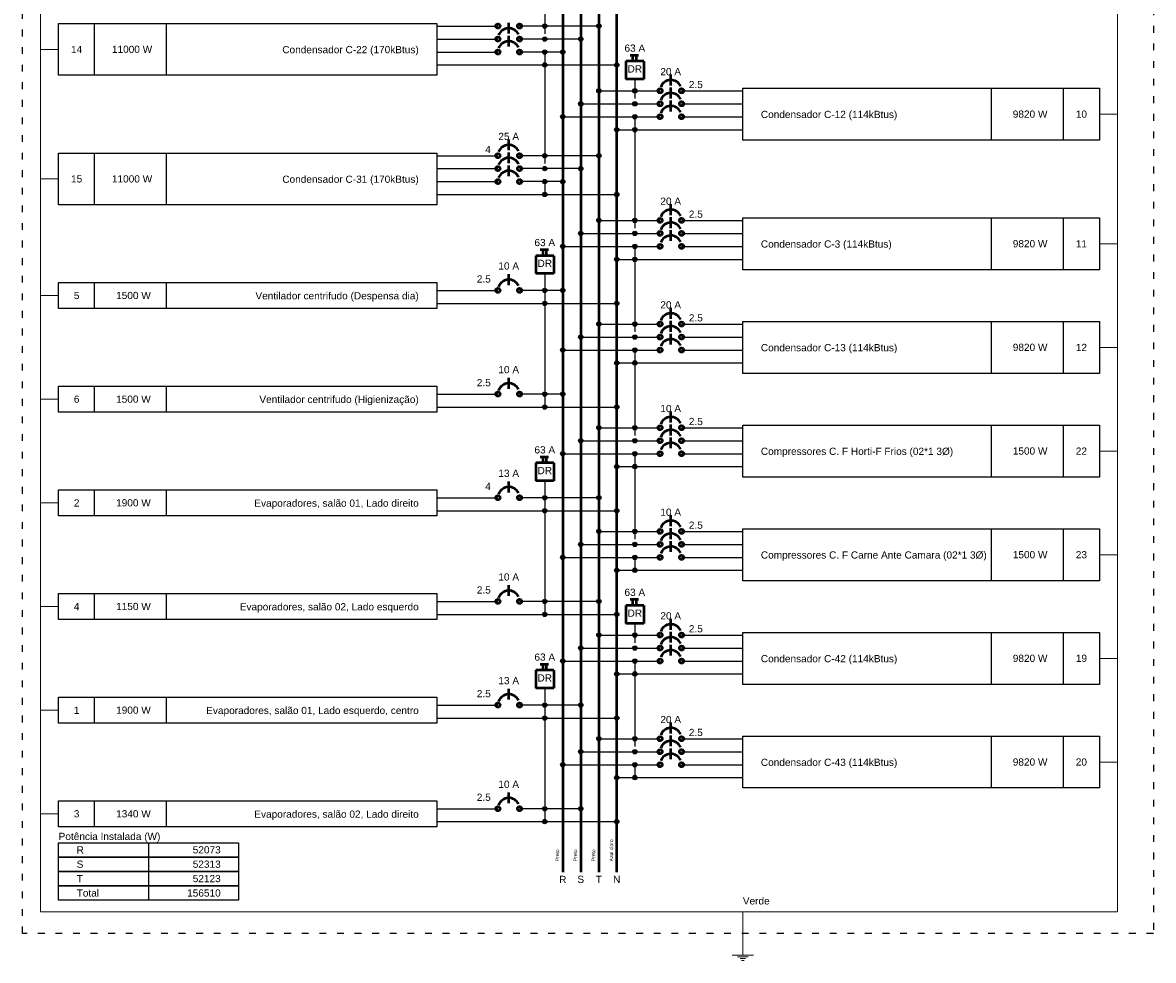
# Model space of a CAD drawing. Header units: millimetres. Extents: x 7 to 269, y 1 to 169.
# Tile 106 of 115: x 142 to 159, y 44 to 58. Entities that reach past the tile are written whole.
import ezdxf

# ---------------------------------------------------------------- set-up
doc = ezdxf.new("R2010")
doc.units = ezdxf.units.MM
doc.header["$MEASUREMENT"] = 0
doc.linetypes.add('DOT2', pattern=[3.175, 0, -3.175])
for name, color, linetype, lineweight in [('Fiação - Marco Polo', 3, 'Continuous', 9), ('Layout 01 - Marco Polo', 152, 'Continuous', 25), ('Layout-02 - Marco Polo', 243, 'Continuous', 50), ('Projeção - Marco Polo', 50, 'Continuous', 25), ('Textos - Marco Polo', 143, 'Continuous', 25)]:
    doc.layers.add(name, color=color, linetype=linetype, lineweight=lineweight)
doc.styles.add('Arial', font='arial.ttf')

msp = doc.modelspace()

# ---------------------------------------------------------------- linework, layer by layer
at = {"layer": 'Fiação - Marco Polo', "linetype": 'Continuous'}
for p, q in [((158.152, 45.121), (158.152, 68.292)), ((142.32, 45.121), (142.32, 67.339)), ((142.585, 57.807), (142.32, 57.807)), ((157.887, 56.854), (158.152, 56.854)), ((142.585, 55.901), (142.32, 55.901)), ((157.887, 54.948), (158.152, 54.948)), ((142.585, 54.186), (142.32, 54.186)), ((157.887, 53.423), (158.152, 53.423)), ((142.585, 52.661), (142.32, 52.661)), ((157.887, 51.898), (158.152, 51.898)), ((142.585, 51.136), (142.32, 51.136)), ((157.887, 50.373), (158.152, 50.373)), ((142.585, 49.611), (142.32, 49.611)), ((157.887, 48.848), (158.152, 48.848)), ((142.585, 48.086), (142.32, 48.086)), ((157.887, 47.323), (158.152, 47.323)), ((142.585, 46.561), (142.32, 46.561)), ((142.32, 45.121), (152.645, 45.121)), ((152.645, 45.121), (152.645, 44.485)), ((158.152, 45.121), (152.645, 45.121)), ((152.487, 44.485), (152.804, 44.485)), ((152.566, 44.459), (152.725, 44.459)), ((152.606, 44.432), (152.685, 44.432)), ((152.625, 44.406), (152.665, 44.406))]:
    msp.add_line(p, q, dxfattribs=at)
at = {"layer": 'Layout 01 - Marco Polo', "linetype": 'Continuous'}
for p, q in [((149.733, 59.485), (149.733, 58.036)), ((143.114, 57.426), (143.114, 58.189)), ((144.173, 57.426), (144.173, 58.189)), ((148.144, 58.151), (149.045, 58.151)), ((150.528, 58.151), (149.363, 58.151)), ((148.144, 57.96), (149.045, 57.96)), ((150.262, 57.96), (149.363, 57.96)), ((148.144, 57.769), (149.045, 57.769)), ((149.998, 57.769), (149.363, 57.769)), ((149.733, 57.769), (149.733, 57.579)), ((148.144, 57.579), (150.792, 57.579)), ((149.733, 57.579), (149.733, 56.13)), ((151.057, 57.368), (151.057, 57.083)), ((150.528, 57.198), (151.428, 57.198)), ((151.745, 57.198), (152.645, 57.198)), ((156.299, 56.473), (156.299, 57.236)), ((157.358, 56.473), (157.358, 57.236)), ((150.262, 57.007), (151.428, 57.007)), ((151.745, 57.007), (152.645, 57.007)), ((149.998, 56.816), (151.428, 56.816)), ((151.057, 56.816), (151.057, 56.626)), ((151.745, 56.816), (152.645, 56.816)), ((150.792, 56.626), (152.645, 56.626)), ((151.057, 56.626), (151.057, 55.177)), ((143.114, 55.52), (143.114, 56.283)), ((144.173, 55.52), (144.173, 56.283)), ((148.144, 56.244), (149.045, 56.244)), ((150.528, 56.244), (149.363, 56.244)), ((148.144, 56.054), (149.045, 56.054)), ((150.262, 56.054), (149.363, 56.054)), ((148.144, 55.863), (149.045, 55.863)), ((149.998, 55.863), (149.363, 55.863)), ((149.733, 55.863), (149.733, 55.673)), ((148.144, 55.673), (150.792, 55.673)), ((150.528, 55.291), (151.428, 55.291)), ((151.745, 55.291), (152.645, 55.291)), ((156.299, 54.567), (156.299, 55.329)), ((157.358, 54.567), (157.358, 55.329)), ((150.262, 55.101), (151.428, 55.101)), ((151.745, 55.101), (152.645, 55.101)), ((149.998, 54.91), (151.428, 54.91)), ((151.057, 54.91), (151.057, 54.719)), ((151.745, 54.91), (152.645, 54.91)), ((150.792, 54.719), (152.645, 54.719)), ((151.057, 54.719), (151.057, 53.652)), ((143.114, 53.995), (143.114, 54.376)), ((144.173, 53.995), (144.173, 54.376)), ((149.733, 54.509), (149.733, 54.3)), ((148.144, 54.262), (149.045, 54.262)), ((149.998, 54.262), (149.363, 54.262)), ((149.733, 54.262), (149.733, 54.071)), ((148.144, 54.071), (150.792, 54.071)), ((149.733, 54.071), (149.733, 52.775)), ((150.528, 53.766), (151.428, 53.766)), ((151.745, 53.766), (152.645, 53.766)), ((156.299, 53.042), (156.299, 53.804)), ((157.358, 53.042), (157.358, 53.804)), ((150.262, 53.576), (151.428, 53.576)), ((151.745, 53.576), (152.645, 53.576)), ((149.998, 53.385), (151.428, 53.385)), ((151.057, 53.385), (151.057, 53.195)), ((151.745, 53.385), (152.645, 53.385)), ((150.792, 53.195), (152.645, 53.195)), ((151.057, 53.195), (151.057, 52.127)), ((143.114, 52.47), (143.114, 52.851)), ((144.173, 52.47), (144.173, 52.851)), ((148.144, 52.737), (149.045, 52.737)), ((149.998, 52.737), (149.363, 52.737)), ((149.733, 52.737), (149.733, 52.546)), ((148.144, 52.546), (150.792, 52.546)), ((150.528, 52.241), (151.428, 52.241)), ((151.745, 52.241), (152.645, 52.241)), ((156.299, 51.517), (156.299, 52.28)), ((157.358, 51.517), (157.358, 52.28)), ((150.262, 52.051), (151.428, 52.051)), ((151.745, 52.051), (152.645, 52.051)), ((149.998, 51.86), (151.428, 51.86)), ((151.057, 51.86), (151.057, 51.67)), ((151.745, 51.86), (152.645, 51.86)), ((150.792, 51.67), (152.645, 51.67)), ((151.057, 51.67), (151.057, 50.602)), ((149.733, 51.459), (149.733, 51.25)), ((143.114, 50.945), (143.114, 51.326)), ((144.173, 50.945), (144.173, 51.326)), ((148.144, 51.212), (149.045, 51.212)), ((150.528, 51.212), (149.363, 51.212)), ((149.733, 51.212), (149.733, 51.021)), ((148.144, 51.021), (150.792, 51.021)), ((149.733, 51.021), (149.733, 49.725)), ((150.528, 50.716), (151.428, 50.716)), ((151.745, 50.716), (152.645, 50.716)), ((156.299, 49.992), (156.299, 50.755)), ((157.358, 49.992), (157.358, 50.755)), ((150.262, 50.526), (151.428, 50.526)), ((151.745, 50.526), (152.645, 50.526)), ((149.998, 50.335), (151.428, 50.335)), ((151.057, 50.335), (151.057, 50.145)), ((151.745, 50.335), (152.645, 50.335)), ((150.792, 50.145), (152.645, 50.145)), ((143.114, 49.42), (143.114, 49.801)), ((144.173, 49.42), (144.173, 49.801)), ((148.144, 49.687), (149.045, 49.687)), ((150.528, 49.687), (149.363, 49.687)), ((149.733, 49.687), (149.733, 49.496)), ((148.144, 49.496), (150.792, 49.496)), ((151.057, 49.362), (151.057, 49.077)), ((156.299, 48.467), (156.299, 49.23)), ((157.358, 48.467), (157.358, 49.23)), ((150.528, 49.191), (151.428, 49.191)), ((151.745, 49.191), (152.645, 49.191)), ((150.262, 49.001), (151.428, 49.001)), ((151.745, 49.001), (152.645, 49.001)), ((149.998, 48.81), (151.428, 48.81)), ((151.057, 48.81), (151.057, 48.62)), ((151.745, 48.81), (152.645, 48.81)), ((150.792, 48.62), (152.645, 48.62)), ((151.057, 48.62), (151.057, 47.552)), ((149.733, 48.409), (149.733, 48.2)), ((143.114, 47.895), (143.114, 48.276)), ((144.173, 47.895), (144.173, 48.276)), ((148.144, 48.162), (149.045, 48.162)), ((150.262, 48.162), (149.363, 48.162)), ((149.733, 48.162), (149.733, 47.971)), ((148.144, 47.971), (150.792, 47.971)), ((149.733, 47.971), (149.733, 46.675)), ((150.528, 47.667), (151.428, 47.667)), ((151.745, 47.667), (152.645, 47.667)), ((156.299, 46.942), (156.299, 47.705)), ((157.358, 46.942), (157.358, 47.705)), ((150.262, 47.476), (151.428, 47.476)), ((151.745, 47.476), (152.645, 47.476)), ((149.998, 47.285), (151.428, 47.285)), ((151.057, 47.285), (151.057, 47.095)), ((151.745, 47.285), (152.645, 47.285)), ((150.792, 47.095), (152.645, 47.095)), ((143.114, 46.37), (143.114, 46.752)), ((144.173, 46.37), (144.173, 46.752)), ((148.144, 46.637), (149.045, 46.637)), ((150.262, 46.637), (149.363, 46.637)), ((149.733, 46.637), (149.733, 46.447)), ((148.144, 46.447), (150.792, 46.447)), ((143.909, 45.926), (143.909, 46.137)), ((143.909, 45.714), (143.909, 45.926)), ((143.909, 45.502), (143.909, 45.714)), ((143.909, 45.29), (143.909, 45.502))]:
    msp.add_line(p, q, dxfattribs=at)
for points in [[(142.585, 57.426), (142.585, 58.189), (148.144, 58.189), (148.144, 57.426), (142.585, 57.426)], [(152.645, 56.473), (152.645, 57.236), (157.887, 57.236), (157.887, 56.473), (152.645, 56.473)], [(142.585, 55.52), (142.585, 56.283), (148.144, 56.283), (148.144, 55.52), (142.585, 55.52)], [(152.645, 54.567), (152.645, 55.329), (157.887, 55.329), (157.887, 54.567), (152.645, 54.567)], [(142.585, 53.995), (142.585, 54.376), (148.144, 54.376), (148.144, 53.995), (142.585, 53.995)], [(152.645, 53.042), (152.645, 53.804), (157.887, 53.804), (157.887, 53.042), (152.645, 53.042)], [(142.585, 52.47), (142.585, 52.851), (148.144, 52.851), (148.144, 52.47), (142.585, 52.47)], [(152.645, 51.517), (152.645, 52.28), (157.887, 52.28), (157.887, 51.517), (152.645, 51.517)], [(142.585, 50.945), (142.585, 51.326), (148.144, 51.326), (148.144, 50.945), (142.585, 50.945)], [(152.645, 49.992), (152.645, 50.755), (157.887, 50.755), (157.887, 49.992), (152.645, 49.992)], [(142.585, 49.42), (142.585, 49.801), (148.144, 49.801), (148.144, 49.42), (142.585, 49.42)], [(152.645, 48.467), (152.645, 49.23), (157.887, 49.23), (157.887, 48.467), (152.645, 48.467)], [(142.585, 47.895), (142.585, 48.276), (148.144, 48.276), (148.144, 47.895), (142.585, 47.895)], [(152.645, 46.942), (152.645, 47.705), (157.887, 47.705), (157.887, 46.942), (152.645, 46.942)], [(142.585, 46.37), (142.585, 46.752), (148.144, 46.752), (148.144, 46.37), (142.585, 46.37)], [(142.585, 45.926), (142.585, 46.137), (145.232, 46.137), (145.232, 45.926), (142.585, 45.926)], [(142.585, 45.714), (142.585, 45.926), (145.232, 45.926), (145.232, 45.714), (142.585, 45.714)], [(142.585, 45.502), (142.585, 45.714), (145.232, 45.714), (145.232, 45.502), (142.585, 45.502)], [(142.585, 45.29), (142.585, 45.502), (145.232, 45.502), (145.232, 45.29), (142.585, 45.29)]]:
    msp.add_lwpolyline(points, close=True, dxfattribs=at)
at = {"layer": 'Layout 01 - Marco Polo', "linetype": 'Continuous', "const_width": 0.0318}
for points in [[(149.749, 58.151, 1), (149.717, 58.151, 1)], [(150.543, 58.151, 1), (150.512, 58.151, 1)], [(149.749, 57.96, 1), (149.717, 57.96, 1)], [(150.278, 57.96, 1), (150.247, 57.96, 1)], [(149.749, 57.769, 1), (149.717, 57.769, 1)], [(150.014, 57.769, 1), (149.982, 57.769, 1)], [(149.749, 57.579, 1), (149.717, 57.579, 1)], [(150.808, 57.579, 1), (150.776, 57.579, 1)], [(150.543, 57.198, 1), (150.512, 57.198, 1)], [(151.073, 57.198, 1), (151.041, 57.198, 1)], [(150.278, 57.007, 1), (150.247, 57.007, 1)], [(151.073, 57.007, 1), (151.041, 57.007, 1)], [(150.014, 56.816, 1), (149.982, 56.816, 1)], [(151.073, 56.816, 1), (151.041, 56.816, 1)], [(150.808, 56.626, 1), (150.776, 56.626, 1)], [(151.073, 56.626, 1), (151.041, 56.626, 1)], [(149.749, 56.244, 1), (149.717, 56.244, 1)], [(150.543, 56.244, 1), (150.512, 56.244, 1)], [(149.749, 56.054, 1), (149.717, 56.054, 1)], [(150.278, 56.054, 1), (150.247, 56.054, 1)], [(149.749, 55.863, 1), (149.717, 55.863, 1)], [(150.014, 55.863, 1), (149.982, 55.863, 1)], [(149.749, 55.673, 1), (149.717, 55.673, 1)], [(150.808, 55.673, 1), (150.776, 55.673, 1)], [(150.543, 55.291, 1), (150.512, 55.291, 1)], [(151.073, 55.291, 1), (151.041, 55.291, 1)], [(150.278, 55.101, 1), (150.247, 55.101, 1)], [(151.073, 55.101, 1), (151.041, 55.101, 1)], [(150.014, 54.91, 1), (149.982, 54.91, 1)], [(151.073, 54.91, 1), (151.041, 54.91, 1)], [(150.808, 54.719, 1), (150.776, 54.719, 1)], [(151.073, 54.719, 1), (151.041, 54.719, 1)], [(149.749, 54.262, 1), (149.717, 54.262, 1)], [(150.014, 54.262, 1), (149.982, 54.262, 1)], [(149.749, 54.071, 1), (149.717, 54.071, 1)], [(150.808, 54.071, 1), (150.776, 54.071, 1)], [(150.543, 53.766, 1), (150.512, 53.766, 1)], [(151.073, 53.766, 1), (151.041, 53.766, 1)], [(150.278, 53.576, 1), (150.247, 53.576, 1)], [(151.073, 53.576, 1), (151.041, 53.576, 1)], [(150.014, 53.385, 1), (149.982, 53.385, 1)], [(151.073, 53.385, 1), (151.041, 53.385, 1)], [(150.808, 53.195, 1), (150.776, 53.195, 1)], [(151.073, 53.195, 1), (151.041, 53.195, 1)], [(149.749, 52.737, 1), (149.717, 52.737, 1)], [(150.014, 52.737, 1), (149.982, 52.737, 1)], [(149.749, 52.546, 1), (149.717, 52.546, 1)], [(150.808, 52.546, 1), (150.776, 52.546, 1)], [(150.543, 52.241, 1), (150.512, 52.241, 1)], [(151.073, 52.241, 1), (151.041, 52.241, 1)], [(150.278, 52.051, 1), (150.247, 52.051, 1)], [(151.073, 52.051, 1), (151.041, 52.051, 1)], [(150.014, 51.86, 1), (149.982, 51.86, 1)], [(151.073, 51.86, 1), (151.041, 51.86, 1)], [(150.808, 51.67, 1), (150.776, 51.67, 1)], [(151.073, 51.67, 1), (151.041, 51.67, 1)], [(149.749, 51.212, 1), (149.717, 51.212, 1)], [(150.543, 51.212, 1), (150.512, 51.212, 1)], [(149.749, 51.021, 1), (149.717, 51.021, 1)], [(150.808, 51.021, 1), (150.776, 51.021, 1)], [(150.543, 50.716, 1), (150.512, 50.716, 1)], [(151.073, 50.716, 1), (151.041, 50.716, 1)], [(150.278, 50.526, 1), (150.247, 50.526, 1)], [(151.073, 50.526, 1), (151.041, 50.526, 1)], [(150.014, 50.335, 1), (149.982, 50.335, 1)], [(151.073, 50.335, 1), (151.041, 50.335, 1)], [(150.808, 50.145, 1), (150.776, 50.145, 1)], [(151.073, 50.145, 1), (151.041, 50.145, 1)], [(149.749, 49.687, 1), (149.717, 49.687, 1)], [(150.543, 49.687, 1), (150.512, 49.687, 1)], [(149.749, 49.496, 1), (149.717, 49.496, 1)], [(150.808, 49.496, 1), (150.776, 49.496, 1)], [(150.543, 49.191, 1), (150.512, 49.191, 1)], [(151.073, 49.191, 1), (151.041, 49.191, 1)], [(150.278, 49.001, 1), (150.247, 49.001, 1)], [(151.073, 49.001, 1), (151.041, 49.001, 1)], [(150.014, 48.81, 1), (149.982, 48.81, 1)], [(151.073, 48.81, 1), (151.041, 48.81, 1)], [(150.808, 48.62, 1), (150.776, 48.62, 1)], [(151.073, 48.62, 1), (151.041, 48.62, 1)], [(149.749, 48.162, 1), (149.717, 48.162, 1)], [(150.278, 48.162, 1), (150.247, 48.162, 1)], [(149.749, 47.971, 1), (149.717, 47.971, 1)], [(150.808, 47.971, 1), (150.776, 47.971, 1)], [(150.543, 47.667, 1), (150.512, 47.667, 1)], [(151.073, 47.667, 1), (151.041, 47.667, 1)], [(150.278, 47.476, 1), (150.247, 47.476, 1)], [(151.073, 47.476, 1), (151.041, 47.476, 1)], [(150.014, 47.285, 1), (149.982, 47.285, 1)], [(151.073, 47.285, 1), (151.041, 47.285, 1)], [(150.808, 47.095, 1), (150.776, 47.095, 1)], [(151.073, 47.095, 1), (151.041, 47.095, 1)], [(149.749, 46.637, 1), (149.717, 46.637, 1)], [(150.278, 46.637, 1), (150.247, 46.637, 1)], [(149.749, 46.447, 1), (149.717, 46.447, 1)], [(150.808, 46.447, 1), (150.776, 46.447, 1)]]:
    msp.add_lwpolyline(points, format="xyb", close=True, dxfattribs=at)
at = {"layer": 'Layout 01 - Marco Polo', "linetype": 'Continuous'}
for centre in [(149.733, 58.151), (150.528, 58.151), (149.733, 57.96), (150.262, 57.96), (149.733, 57.769), (149.998, 57.769), (149.733, 57.579), (150.792, 57.579), (150.528, 57.198), (151.057, 57.198), (150.262, 57.007), (151.057, 57.007), (149.998, 56.816), (151.057, 56.816), (150.792, 56.626), (151.057, 56.626), (149.733, 56.244), (150.528, 56.244), (149.733, 56.054), (150.262, 56.054), (149.733, 55.863), (149.998, 55.863), (149.733, 55.673), (150.792, 55.673), (150.528, 55.291), (151.057, 55.291), (150.262, 55.101), (151.057, 55.101), (149.998, 54.91), (151.057, 54.91), (150.792, 54.719), (151.057, 54.719), (149.733, 54.262), (149.998, 54.262), (149.733, 54.071), (150.792, 54.071), (150.528, 53.766), (151.057, 53.766), (150.262, 53.576), (151.057, 53.576), (149.998, 53.385), (151.057, 53.385), (150.792, 53.195), (151.057, 53.195), (149.733, 52.737), (149.998, 52.737), (149.733, 52.546), (150.792, 52.546), (150.528, 52.241), (151.057, 52.241), (150.262, 52.051), (151.057, 52.051), (149.998, 51.86), (151.057, 51.86), (150.792, 51.67), (151.057, 51.67), (149.733, 51.212), (150.528, 51.212), (149.733, 51.021), (150.792, 51.021), (150.528, 50.716), (151.057, 50.716), (150.262, 50.526), (151.057, 50.526), (149.998, 50.335), (151.057, 50.335), (150.792, 50.145), (151.057, 50.145), (149.733, 49.687), (150.528, 49.687), (149.733, 49.496), (150.792, 49.496), (150.528, 49.191), (151.057, 49.191), (150.262, 49.001), (151.057, 49.001), (149.998, 48.81), (151.057, 48.81), (150.792, 48.62), (151.057, 48.62), (149.733, 48.162), (150.262, 48.162), (149.733, 47.971), (150.792, 47.971), (150.528, 47.667), (151.057, 47.667), (150.262, 47.476), (151.057, 47.476), (149.998, 47.285), (151.057, 47.285), (150.792, 47.095), (151.057, 47.095), (149.733, 46.637), (150.262, 46.637), (149.733, 46.447), (150.792, 46.447)]:
    msp.add_circle(centre, 0.0318, dxfattribs=at)
at = {"layer": 'Layout-02 - Marco Polo', "linetype": 'Continuous'}
for p, q in [((150.792, 45.703), (150.792, 69.732)), ((149.998, 69.096), (149.998, 45.703)), ((150.262, 69.096), (150.262, 45.703)), ((150.528, 69.096), (150.528, 45.703)), ((149.203, 58.039), (149.203, 58.198)), ((149.203, 57.849), (149.203, 58.008)), ((150.99, 57.725), (151.11, 57.725)), ((151.03, 57.633), (151.03, 57.725)), ((151.083, 57.633), (151.083, 57.725)), ((150.924, 57.633), (150.924, 57.368)), ((151.189, 57.633), (150.924, 57.633)), ((151.189, 57.633), (151.189, 57.368)), ((151.189, 57.368), (150.924, 57.368)), ((151.587, 57.277), (151.587, 57.436)), ((151.587, 57.086), (151.587, 57.245)), ((151.587, 56.896), (151.587, 57.055)), ((149.203, 56.324), (149.203, 56.483)), ((149.203, 56.133), (149.203, 56.292)), ((149.203, 55.943), (149.203, 56.101)), ((151.587, 55.371), (151.587, 55.53)), ((151.587, 55.18), (151.587, 55.339)), ((151.587, 54.989), (151.587, 55.148)), ((149.667, 54.866), (149.786, 54.866)), ((149.707, 54.773), (149.707, 54.866)), ((149.76, 54.773), (149.76, 54.866)), ((149.601, 54.773), (149.601, 54.509)), ((149.865, 54.773), (149.601, 54.773)), ((149.865, 54.773), (149.865, 54.509)), ((149.203, 54.341), (149.203, 54.5)), ((149.865, 54.509), (149.601, 54.509)), ((151.587, 53.846), (151.587, 54.005)), ((151.587, 53.655), (151.587, 53.814)), ((151.587, 53.465), (151.587, 53.623)), ((149.203, 52.816), (149.203, 52.975)), ((151.587, 52.321), (151.587, 52.48)), ((151.587, 52.13), (151.587, 52.289)), ((151.587, 51.94), (151.587, 52.098)), ((149.601, 51.724), (149.601, 51.459)), ((149.865, 51.724), (149.601, 51.724)), ((149.667, 51.816), (149.786, 51.816)), ((149.707, 51.724), (149.707, 51.816)), ((149.76, 51.724), (149.76, 51.816)), ((149.865, 51.724), (149.865, 51.459)), ((149.203, 51.291), (149.203, 51.45)), ((149.865, 51.459), (149.601, 51.459)), ((151.587, 50.796), (151.587, 50.955)), ((151.587, 50.605), (151.587, 50.764)), ((151.587, 50.415), (151.587, 50.574)), ((149.203, 49.767), (149.203, 49.925)), ((150.99, 49.719), (151.11, 49.719)), ((151.03, 49.627), (151.03, 49.719)), ((151.083, 49.627), (151.083, 49.719)), ((150.924, 49.627), (150.924, 49.362)), ((151.189, 49.627), (150.924, 49.627)), ((151.189, 49.627), (151.189, 49.362)), ((151.587, 49.271), (151.587, 49.43)), ((151.189, 49.362), (150.924, 49.362)), ((151.587, 49.08), (151.587, 49.239)), ((151.587, 48.89), (151.587, 49.048)), ((149.667, 48.766), (149.786, 48.766)), ((149.707, 48.674), (149.707, 48.766)), ((149.76, 48.674), (149.76, 48.766)), ((149.601, 48.674), (149.601, 48.409)), ((149.865, 48.674), (149.601, 48.674)), ((149.865, 48.674), (149.865, 48.409)), ((149.203, 48.242), (149.203, 48.4)), ((149.865, 48.409), (149.601, 48.409)), ((151.587, 47.746), (151.587, 47.905)), ((151.587, 47.555), (151.587, 47.714)), ((151.587, 47.365), (151.587, 47.524)), ((149.203, 46.717), (149.203, 46.875))]:
    msp.add_line(p, q, dxfattribs=at)
for centre in [(149.045, 58.151), (149.363, 58.151), (149.045, 57.96), (149.363, 57.96), (149.045, 57.769), (149.363, 57.769), (151.428, 57.198), (151.745, 57.198), (151.428, 57.007), (151.745, 57.007), (151.428, 56.816), (151.745, 56.816), (149.045, 56.244), (149.363, 56.244), (149.045, 56.054), (149.363, 56.054), (149.045, 55.863), (149.363, 55.863), (151.428, 55.291), (151.745, 55.291), (151.428, 55.101), (151.745, 55.101), (151.428, 54.91), (151.745, 54.91), (149.045, 54.262), (149.363, 54.262), (151.428, 53.766), (151.745, 53.766), (151.428, 53.576), (151.745, 53.576), (151.428, 53.385), (151.745, 53.385), (149.045, 52.737), (149.363, 52.737), (151.428, 52.241), (151.745, 52.241), (151.428, 52.051), (151.745, 52.051), (151.428, 51.86), (151.745, 51.86), (149.045, 51.212), (149.363, 51.212), (151.428, 50.716), (151.745, 50.716), (151.428, 50.526), (151.745, 50.526), (151.428, 50.335), (151.745, 50.335), (149.045, 49.687), (149.363, 49.687), (151.428, 49.191), (151.745, 49.191), (151.428, 49.001), (151.745, 49.001), (151.428, 48.81), (151.745, 48.81), (149.045, 48.162), (149.363, 48.162), (151.428, 47.667), (151.745, 47.667), (151.428, 47.476), (151.745, 47.476), (151.428, 47.285), (151.745, 47.285), (149.045, 46.637), (149.363, 46.637)]:
    msp.add_circle(centre, 0.0318, dxfattribs=at)
for centre in [(149.203, 57.96), (149.203, 57.769), (151.587, 57.198), (151.587, 57.007), (151.587, 56.816), (149.203, 56.244), (149.203, 56.054), (149.203, 55.863), (151.587, 55.291), (151.587, 55.101), (151.587, 54.91), (149.203, 54.262), (151.587, 53.766), (151.587, 53.576), (151.587, 53.385), (149.203, 52.737), (151.587, 52.241), (151.587, 52.051), (151.587, 51.86), (149.203, 51.212), (151.587, 50.716), (151.587, 50.526), (151.587, 50.335), (149.203, 49.687), (151.587, 49.191), (151.587, 49.001), (151.587, 48.81), (149.203, 48.162), (151.587, 47.667), (151.587, 47.476), (151.587, 47.285), (149.203, 46.637)]:
    msp.add_arc(centre, 0.159, 25, 160, dxfattribs=at)
at = {"layer": 'Projeção - Marco Polo', "linetype": 'DOT2', "ltscale": 0.05}
msp.add_lwpolyline([(142.055, 44.803), (142.055, 70.314), (158.681, 70.314), (158.681, 44.803), (142.055, 44.803)], close=True, dxfattribs=at)

# ---------------------------------------------------------------- texts
at = {"layer": 'Fiação - Marco Polo', "insert": (152.645, 45.227), "char_height": 0.1059, "width": 0.6354, "attachment_point": 7, "line_spacing_factor": 0.798, "style": 'Arial'}
msp.add_mtext('Verde', dxfattribs=at)
at = {"layer": 'Layout-02 - Marco Polo', "attachment_point": 8, "line_spacing_factor": 0.798, "style": 'Arial'}
for s, insert, char_height, width in [('DR', (151.057, 57.467), 0.1059, 0.25416), ('DR', (149.733, 54.608), 0.1059, 0.25416), ('DR', (149.733, 51.558), 0.1059, 0.25416), ('DR', (151.057, 49.461), 0.1059, 0.25416), ('DR', (149.733, 48.508), 0.1059, 0.25416), ('R', (149.998, 45.544), 0.106, 0.12708), ('S', (150.262, 45.544), 0.106, 0.12708), ('T', (150.528, 45.544), 0.106, 0.12708), ('N', (150.792, 45.544), 0.106, 0.12708)]:
    msp.add_mtext(s, dxfattribs=dict(at, insert=insert, char_height=char_height, width=width))
at = {"layer": 'Layout-02 - Marco Polo', "char_height": 0.0529, "attachment_point": 7, "rotation": 90.0002, "line_spacing_factor": 0.798, "style": 'Arial'}
for s, insert, width in [('Azul claro', (150.739, 45.862), 0.6354), ('Preto', (149.945, 45.862), 0.3177), ('Preto', (150.21, 45.862), 0.3177), ('Preto', (150.475, 45.862), 0.3177)]:
    msp.add_mtext(s, dxfattribs=dict(at, insert=insert, width=width))
at = {"layer": 'Textos - Marco Polo', "line_spacing_factor": 0.798, "style": 'Arial'}
for s, insert, char_height, width, attachment_point in [('14', (142.85, 57.754), 0.1059, 0.25416, 8), (' 11000 W', (143.644, 57.754), 0.1059, 1.01664, 8), ('Condensador C-22 (170kBtus)', (147.88, 57.719), 0.1059, 3.43116, 9), ('63 A', (151.057, 57.772), 0.1059, 0.50832, 8), ('    20 A', (151.268, 57.426), 0.1059, 1.01664, 7), ('2.5', (151.851, 57.236), 0.1059, 0.38124, 7), ('Condensador C-12 (114kBtus)', (152.91, 56.766), 0.1059, 3.43116, 7), ('  9820 W', (156.828, 56.801), 0.1059, 1.01664, 8), ('10', (157.623, 56.801), 0.1059, 0.25416, 8), ('    25 A', (148.886, 56.473), 0.1059, 1.01664, 7), ('4', (148.939, 56.282), 0.106, 0.12708, 9), ('15', (142.85, 55.848), 0.1059, 0.25416, 8), (' 11000 W', (143.644, 55.848), 0.1059, 1.01664, 8), ('Condensador C-31 (170kBtus)', (147.88, 55.813), 0.1059, 3.43116, 9), ('    20 A', (151.268, 55.52), 0.1059, 1.01664, 7), ('2.5', (151.851, 55.329), 0.1059, 0.38124, 7), ('63 A', (149.733, 54.912), 0.1059, 0.50832, 8), ('  9820 W', (156.828, 54.895), 0.1059, 1.01664, 8), ('11', (157.623, 54.895), 0.1059, 0.25416, 8), ('Condensador C-3 (114kBtus)', (152.91, 54.86), 0.1059, 3.30408, 7), ('    10 A', (148.886, 54.567), 0.1059, 1.01664, 7), ('2.5', (148.939, 54.376), 0.1059, 0.38124, 9), ('5', (142.85, 54.133), 0.106, 0.12708, 8), ('  1500 W', (143.644, 54.133), 0.1059, 1.01664, 8), ('Ventilador centrifudo (Despensa dia)', (147.88, 54.098), 0.1059, 4.57488, 9), ('    20 A', (151.268, 53.995), 0.1059, 1.01664, 7), ('2.5', (151.851, 53.804), 0.1059, 0.38124, 7), ('Condensador C-13 (114kBtus)', (152.91, 53.335), 0.1059, 3.43116, 7), ('  9820 W', (156.828, 53.37), 0.1059, 1.01664, 8), ('12', (157.623, 53.37), 0.1059, 0.25416, 8), ('    10 A', (148.886, 53.042), 0.1059, 1.01664, 7), ('2.5', (148.939, 52.851), 0.1059, 0.38124, 9), ('6', (142.85, 52.608), 0.106, 0.12708, 8), ('  1500 W', (143.644, 52.608), 0.1059, 1.01664, 8), ('Ventilador centrifudo (Higienização)', (147.88, 52.573), 0.1059, 4.57488, 9), ('    10 A', (151.268, 52.47), 0.1059, 1.01664, 7), ('2.5', (151.851, 52.279), 0.1059, 0.38124, 7), ('63 A', (149.733, 51.862), 0.1059, 0.50832, 8), ('Compressores C. F Horti-F Frios (02*1 3%%c)', (152.91, 51.81), 0.1059, 5.21028, 7), ('  1500 W', (156.828, 51.845), 0.1059, 1.01664, 8), ('22', (157.623, 51.845), 0.1059, 0.25416, 8), ('    13 A', (148.886, 51.517), 0.1059, 1.01664, 7), ('4', (148.939, 51.326), 0.106, 0.12708, 9), ('2', (142.85, 51.083), 0.106, 0.12708, 8), ('  1900 W', (143.644, 51.083), 0.1059, 1.01664, 8), ('Evaporadores, salão 01, Lado direito', (147.88, 51.048), 0.1059, 4.57488, 9), ('    10 A', (151.268, 50.945), 0.1059, 1.01664, 7), ('2.5', (151.851, 50.754), 0.1059, 0.38124, 7), ('Compressores C. F Carne Ante Camara (02*1 3%%c)', (152.91, 50.285), 0.1059, 5.7186, 7), ('  1500 W', (156.828, 50.32), 0.1059, 1.01664, 8), ('23', (157.623, 50.32), 0.1059, 0.25416, 8), ('    10 A', (148.886, 49.992), 0.1059, 1.01664, 7), ('2.5', (148.939, 49.801), 0.1059, 0.38124, 9), ('63 A', (151.057, 49.766), 0.1059, 0.50832, 8), ('4', (142.85, 49.558), 0.106, 0.12708, 8), ('  1150 W', (143.644, 49.558), 0.1059, 1.01664, 8), ('Evaporadores, salão 02, Lado esquerdo', (147.88, 49.523), 0.1059, 4.70196, 9), ('    20 A', (151.268, 49.42), 0.1059, 1.01664, 7), ('2.5', (151.851, 49.23), 0.1059, 0.38124, 7), ('63 A', (149.733, 48.813), 0.1059, 0.50832, 8), ('Condensador C-42 (114kBtus)', (152.91, 48.76), 0.1059, 3.43116, 7), ('  9820 W', (156.828, 48.795), 0.1059, 1.01664, 8), ('19', (157.623, 48.795), 0.1059, 0.25416, 8), ('    13 A', (148.886, 48.467), 0.1059, 1.01664, 7), ('2.5', (148.939, 48.276), 0.1059, 0.38124, 9), ('1', (142.85, 48.033), 0.106, 0.12708, 8), ('  1900 W', (143.644, 48.033), 0.1059, 1.01664, 8), ('Evaporadores, salão 01, Lado esquerdo, centro', (147.88, 47.998), 0.1059, 5.7186, 9), ('    20 A', (151.268, 47.895), 0.1059, 1.01664, 7), ('2.5', (151.851, 47.705), 0.1059, 0.38124, 7), ('Condensador C-43 (114kBtus)', (152.91, 47.235), 0.1059, 3.43116, 7), ('  9820 W', (156.828, 47.27), 0.1059, 1.01664, 8), ('20', (157.623, 47.27), 0.1059, 0.25416, 8), ('    10 A', (148.886, 46.942), 0.1059, 1.01664, 7), ('2.5', (148.939, 46.751), 0.1059, 0.38124, 9), ('3', (142.85, 46.508), 0.106, 0.12708, 8), ('  1340 W', (143.644, 46.508), 0.1059, 1.01664, 8), ('Evaporadores, salão 02, Lado direito', (147.88, 46.473), 0.1059, 4.57488, 9), ('Potência Instalada (W)', (142.585, 46.145), 0.1059, 2.79576, 7), ('R', (142.85, 45.978), 0.106, 0.12708, 7), (' 52073', (144.968, 45.978), 0.1059, 0.76248, 9), ('S', (142.85, 45.767), 0.106, 0.12708, 7), (' 52313', (144.968, 45.767), 0.1059, 0.76248, 9), ('T', (142.85, 45.555), 0.106, 0.12708, 7), (' 52123', (144.968, 45.555), 0.1059, 0.76248, 9), ('Total', (142.85, 45.343), 0.1059, 0.6354, 7), ('156510', (144.968, 45.343), 0.1059, 0.76248, 9)]:
    msp.add_mtext(s, dxfattribs=dict(at, insert=insert, char_height=char_height, width=width, attachment_point=attachment_point))

doc.saveas('drawing.dxf')
